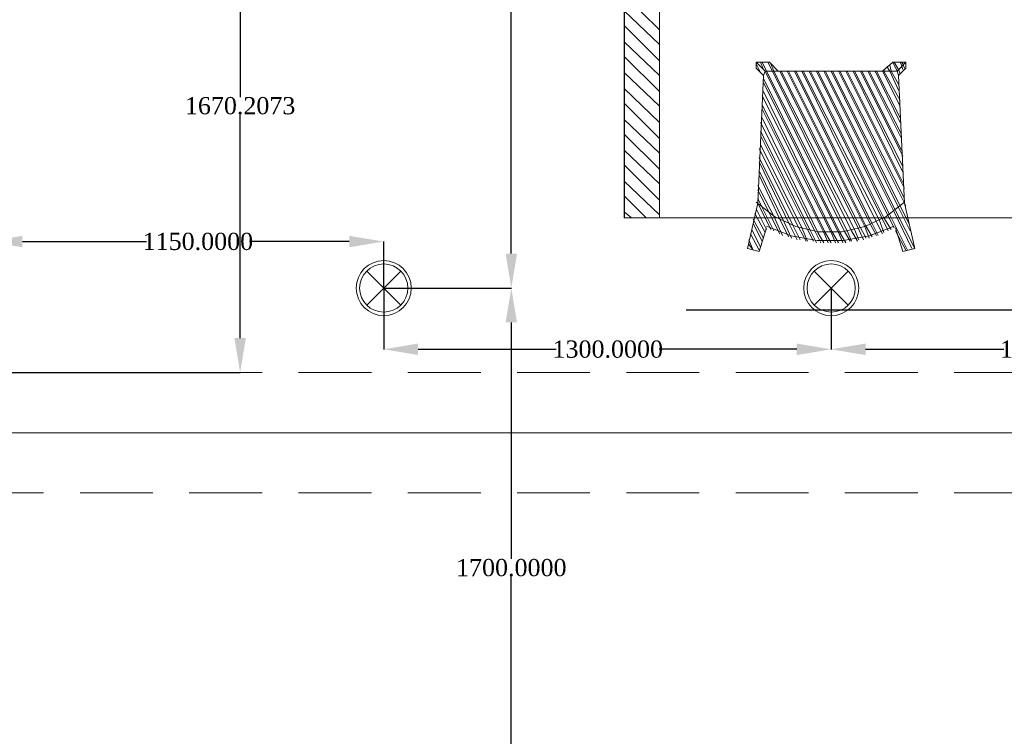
# Model space of a CAD drawing. Header units: inches. Extents: x -78787 to 29484, y -9517 to 23232.
# Tile 85 of 256: x -3352 to -491, y -1239 to 844. Entities that reach past the tile are written whole.
import ezdxf
from ezdxf import colors
from ezdxf.entities.mleader import LeaderData, LeaderLine
from ezdxf.enums import TextEntityAlignment as Align
from ezdxf.math import Vec2, Vec3

# ---------------------------------------------------------------- set-up
doc = ezdxf.new("R2010")
doc.units = ezdxf.units.IN
doc.header["$MEASUREMENT"] = 0
doc.linetypes.add('Dot & Dashed', pattern=[670.277762, 317.5, -176.388889, 0, -176.388874])
doc.linetypes.add('Hidden', pattern=[317.5, 211.666667, -105.833333])
for name, color, linetype in [('- განათება', 7, 'Continuous'), ('- საშტეფცელო როზეტები', 7, 'Continuous'), ('Structural - Bearing', 7, 'Continuous'), ('Structural - Grid', 7, 'Continuous')]:
    doc.layers.add(name, color=color, linetype=linetype)
for name, color, linetype, lineweight, true_color in [('New_2D Drafting - General_Pen_No__161', 7, 'Continuous', 13, 0x6a6a6a), ('New_Interior - Lamp_Pen_No__77', 7, 'Continuous', 20, 0xffeb28), ('Structural - Bearing_Pen_No__102', 7, 'Continuous', 13, 0xcccccc), ('Structural - Grid_Pen_No__81', 7, 'Continuous', 20, 0x6a6a6a)]:
    doc.layers.add(name, color=color, linetype=linetype, lineweight=lineweight, true_color=true_color)
doc.styles.add('GENERATED_STYLE_2', font='txt')
doc.styles.get("Standard").update_dxf_attribs({"font": 'arial.ttf'})
doc.dimstyles.get("Standard").update_dxf_attribs({"dimtxt": 0.18, "dimasz": 0.18, "dimexe": 0.18, "dimexo": 0.0625, "dimgap": 0.09, "dimtad": 0, "dimtih": 1, "dimtoh": 1, "dimdec": 4, "dimzin": 0, "dimdsep": 46, "dimtxsty": 'Standard', "dimcen": 0.09, "dimadec": 0, "dimazin": 0, "dimtfac": 1, "dimtdec": 4, "dimtofl": 0, "dimtmove": 0, "dimatfit": 3, "dimfxl": 1, "dimtolj": 1, "dimtzin": 0, "dimarcsym": 0})

# ---------------------------------------------------------------- blocks, each defined once
blk = doc.blocks.new('Standard grid marker')
at = {"layer": 'Structural - Grid_Pen_No__81', "color": 251, "linetype": 'Continuous', "lineweight": 20, "true_color": 0x6a6a6a}
blk.add_line((1000, 0), (51328.1, 0), dxfattribs=at)
at = {"layer": 'Structural - Grid_Pen_No__81', "color": 251, "lineweight": 20, "true_color": 0x6a6a6a, "style": 'GENERATED_STYLE_2'}
for tag, p in [('AC_MarkerText_1_0', (-100, -144)), ('AC_MarkerText_1_1', (52428.1, -144))]:
    blk.add_attdef(tag, text='', height=100, rotation=180, dxfattribs=at).set_placement(p, align=Align.TOP_CENTER)
blk = doc.blocks.new('Beam_11', base_point=(-47008.8, 20663))
at = {"layer": 'Structural - Bearing_Pen_No__102', "color": 254, "linetype": 'Hidden', "lineweight": 13, "true_color": 0xcccccc}
for p, q in [((-28833.8, 20838), (-23183.8, 20838)), ((-28833.8, 20488), (-23183.8, 20488))]:
    blk.add_line(p, q, dxfattribs=at)
at = {"layer": 'Structural - Bearing_Pen_No__102', "color": 254, "linetype": 'Dot & Dashed', "lineweight": 13, "true_color": 0xcccccc}
blk.add_line((-47008.8, 20663), (991.2, 20663), dxfattribs=at)
blk = doc.blocks.new('Recessed Spot')
at = {"layer": 'New_Interior - Lamp_Pen_No__77', "color": 2, "linetype": 'Continuous', "lineweight": 20, "true_color": 0xffeb28}
for q in [(-49.5, 49.5), (49.5, 49.5), (-49.5, -49.5), (49.5, -49.5)]:
    blk.add_line((0, 0), q, dxfattribs=at)
at = {"layer": 'New_Interior - Lamp_Pen_No__77', "color": 2, "linetype": 'Continuous', "lineweight": 20, "true_color": 0xffeb28, "flags": 128}
blk.add_lwpolyline([(80, 0, 1), (-80, 0, 1)], format="xyb", close=True, dxfattribs=at)
at = {"layer": 'New_Interior - Lamp_Pen_No__77', "color": 2, "linetype": 'Continuous', "lineweight": 20, "true_color": 0xffeb28}
blk.add_circle((0, 0), 70, dxfattribs=at)
blk = doc.blocks.new('*D977')
at = {"layer": '- განათება', "color": 0, "lineweight": -2, "transparency": 16777216}
for p, q in [((-994.1, 63.9), (-994.1, -114.2)), ((305.9, 63.9), (305.9, -114.2)), ((-894.1, -114), (-492.8, -114)), ((205.9, -114), (-193.6, -114))]:
    blk.add_line(p, q, dxfattribs=at)
at = {"layer": '- განათება', "color": 0, "transparency": 16777216}
for points in [[(-894.1, -97.3), (-894.1, -130.7), (-994.1, -114)], [(205.9, -97.3), (205.9, -130.7), (305.9, -114)]]:
    blk.add_solid(points, dxfattribs=at)
at = {"layer": 'Defpoints', "color": 0, "transparency": 16777216}
for p in [(-994.1, 64), (305.9, 64), (305.9, -114)]:
    blk.add_point(p, dxfattribs=at)
at = {"layer": '- განათება', "color": 0, "transparency": 16777216, "insert": (-343.2, -114), "char_height": 50, "attachment_point": 5}
blk.add_mtext('\\A1;{\\fSylfaen|b0|i0|c0|p18;1300.0000}', dxfattribs=at)
blk = doc.blocks.new('*D978')
at = {"layer": '- განათება', "color": 0, "lineweight": -2, "transparency": 16777216}
for p, q in [((-2294.1, 63.9), (-2294.1, -114.2)), ((-994.1, 63.9), (-994.1, -114.2)), ((-2194.1, -114), (-1792.8, -114)), ((-1094.1, -114), (-1493.6, -114))]:
    blk.add_line(p, q, dxfattribs=at)
at = {"layer": '- განათება', "color": 0, "transparency": 16777216}
for points in [[(-2194.1, -97.3), (-2194.1, -130.7), (-2294.1, -114)], [(-1094.1, -97.3), (-1094.1, -130.7), (-994.1, -114)]]:
    blk.add_solid(points, dxfattribs=at)
at = {"layer": 'Defpoints', "color": 0, "transparency": 16777216}
for p in [(-2294.1, 64), (-994.1, 64), (-994.1, -114)]:
    blk.add_point(p, dxfattribs=at)
at = {"layer": '- განათება', "color": 0, "transparency": 16777216, "insert": (-1643.2, -114), "char_height": 50, "attachment_point": 5}
blk.add_mtext('\\A1;{\\fSylfaen|b0|i0|c0|p18;1300.0000}', dxfattribs=at)
blk = doc.blocks.new('*D1024')
at = {"layer": '- განათება', "color": 0, "lineweight": -2, "transparency": 16777216}
for p, q in [((-3444.1, 44.8), (-3444.1, 199.2)), ((-3344.1, 199.1), (-2983.7, 199.1)), ((-2394.1, 199.1), (-2684.4, 199.1)), ((-2294.1, 64), (-2294.1, 199.2))]:
    blk.add_line(p, q, dxfattribs=at)
at = {"layer": '- განათება', "color": 0, "transparency": 16777216}
for points in [[(-3344.1, 215.7), (-3344.1, 182.4), (-3444.1, 199.1)], [(-2394.1, 215.7), (-2394.1, 182.4), (-2294.1, 199.1)]]:
    blk.add_solid(points, dxfattribs=at)
at = {"layer": 'Defpoints', "color": 0, "transparency": 16777216}
for p in [(-2294.1, 199.1), (-2294.1, 64), (-3444.1, 44.7)]:
    blk.add_point(p, dxfattribs=at)
at = {"layer": '- განათება', "color": 0, "transparency": 16777216, "insert": (-2834, 199.1), "char_height": 50, "attachment_point": 5}
blk.add_mtext('\\A1;{\\fSylfaen|b0|i0|c0|p18;1150.0000}', dxfattribs=at)
blk = doc.blocks.new('*D1026')
at = {"layer": '- განათება', "color": 0, "lineweight": -2, "transparency": 16777216}
for p, q in [((-2294, 64), (-1923.3, 64)), ((-1923.5, -36), (-1923.5, -723.4)), ((-1923.5, -1536), (-1923.5, -774.6)), ((-2294, -1636), (-1923.3, -1636))]:
    blk.add_line(p, q, dxfattribs=at)
at = {"layer": '- განათება', "color": 0, "transparency": 16777216}
for points in [[(-1940.1, -36), (-1906.8, -36), (-1923.5, 64)], [(-1940.1, -1536), (-1906.8, -1536), (-1923.5, -1636)]]:
    blk.add_solid(points, dxfattribs=at)
at = {"layer": 'Defpoints', "color": 0, "transparency": 16777216}
for p in [(-2294.1, 64), (-1923.5, 64), (-2294.1, -1636)]:
    blk.add_point(p, dxfattribs=at)
at = {"layer": '- განათება', "color": 0, "transparency": 16777216, "insert": (-1923.5, -749), "char_height": 50, "attachment_point": 5}
blk.add_mtext('\\A1;{\\fSylfaen|b0|i0|c0|p18;1700.0000}', dxfattribs=at)
blk = doc.blocks.new('*D1027')
at = {"layer": '- განათება', "color": 0, "lineweight": -2, "transparency": 16777216}
for p, q in [((-2294, 1764), (-1923.3, 1764)), ((-1923.5, 1664), (-1923.5, 976.6)), ((-1923.5, 164), (-1923.5, 925.4)), ((-2294, 64), (-1923.3, 64))]:
    blk.add_line(p, q, dxfattribs=at)
at = {"layer": '- განათება', "color": 0, "transparency": 16777216}
for points in [[(-1940.1, 1664), (-1906.8, 1664), (-1923.5, 1764)], [(-1940.1, 164), (-1906.8, 164), (-1923.5, 64)]]:
    blk.add_solid(points, dxfattribs=at)
at = {"layer": 'Defpoints', "color": 0, "transparency": 16777216}
for p in [(-2294.1, 1764), (-1923.5, 1764), (-2294.1, 64)]:
    blk.add_point(p, dxfattribs=at)
at = {"layer": '- განათება', "color": 0, "transparency": 16777216, "insert": (-1923.5, 951), "char_height": 50, "attachment_point": 5}
blk.add_mtext('\\A1;{\\fSylfaen|b0|i0|c0|p18;1700.0000}', dxfattribs=at)
blk = doc.blocks.new('*D1306')
at = {"layer": '- საშტეფცელო როზეტები', "color": 0, "lineweight": -2, "transparency": 16777216}
for p, q in [((-1453.5, 1488.6), (-2711.5, 1488.6)), ((-2711.3, 1388.6), (-2711.3, 619.1)), ((-2711.3, -81.6), (-2711.3, 567.8)), ((-3494, -181.6), (-2711.1, -181.6))]:
    blk.add_line(p, q, dxfattribs=at)
at = {"layer": '- საშტეფცელო როზეტები', "color": 0, "transparency": 16777216}
for points in [[(-2728, 1388.6), (-2694.6, 1388.6), (-2711.3, 1488.6)], [(-2728, -81.6), (-2694.6, -81.6), (-2711.3, -181.6)]]:
    blk.add_solid(points, dxfattribs=at)
at = {"layer": 'Defpoints', "color": 0, "transparency": 16777216}
for p in [(-1453.4, 1488.6), (-3494.1, -181.6), (-2711.3, -181.6)]:
    blk.add_point(p, dxfattribs=at)
at = {"layer": '- საშტეფცელო როზეტები', "color": 0, "transparency": 16777216, "insert": (-2711.3, 593.5), "char_height": 50, "attachment_point": 5}
blk.add_mtext('\\A1;{\\fSylfaen|b0|i0|c0|p18;1670.2073}', dxfattribs=at)

msp = doc.modelspace()

# ---------------------------------------------------------------- linework, layer by layer
at = {"layer": '- განათება', "color": 8, "linetype": 'Continuous', "lineweight": 15, "flags": 128}
msp.add_lwpolyline([(6558.95317, 268.35514), (-1594.98528, 268.35514), (-1594.98528, 2468.35514), (6558.95317, 2468.35514)], close=True, dxfattribs=at)
at = {"layer": 'New_2D Drafting - General_Pen_No__161', "color": 251, "linetype": 'Continuous', "lineweight": 13, "true_color": 0x6a6a6a}
for points in [[(-1595.58743, 2468.35514), (-1595.58743, 268.35514)], [(-1595.58743, 2468.35514), (-1595.58743, 268.35514)], [(-1493.27754, 268.35514), (-1493.27754, 2468.35514)], [(-1493.27754, 268.35514), (-1493.27754, 2468.35514)], [(-1595.58743, 916.42158), (-1493.27754, 814.05978)], [(-1595.58743, 916.42158), (-1493.27754, 814.05978)], [(-1595.58743, 869.4971), (-1493.27754, 771.44364)], [(-1595.58743, 869.4971), (-1493.27754, 771.44364)], [(-1595.58743, 826.88096), (-1493.27754, 724.57107)], [(-1595.58743, 826.88096), (-1493.27754, 724.57107)], [(-1595.58743, 779.95649), (-1493.27754, 681.90302)], [(-1595.58743, 779.95649), (-1493.27754, 681.90302)], [(-1595.58743, 737.34034), (-1493.27754, 635.03046)], [(-1595.58743, 737.34034), (-1493.27754, 635.03046)], [(-1211.88641, 703.23705), (-1211.88641, 720.26274)], [(-1211.88641, 720.26274), (-1173.47479, 720.26274)], [(-1211.88641, 720.26274), (-1186.29597, 694.7242)], [(-1211.88641, 716.00632), (-1199.06524, 690.41587)], [(-1199.06524, 720.26274), (-1190.55239, 698.98062)], [(-1194.80881, 720.26274), (-1182.03954, 694.7242)], [(-1177.73121, 720.26274), (-1164.96194, 694.7242)], [(-1173.47479, 720.26274), (-1147.93625, 694.7242)], [(-1169.21836, 716.00632), (-1160.70552, 694.7242)], [(-815.36422, 720.26274), (-845.2111, 694.7242)], [(-815.36422, 720.26274), (-802.54305, 694.7242)], [(-777.0045, 720.26274), (-815.36422, 720.26274)], [(-811.1078, 720.26274), (-798.28662, 698.98062)], [(-777.0045, 720.26274), (-802.54305, 694.7242)], [(-794.0302, 720.26274), (-789.77377, 711.74989)], [(-789.77377, 720.26274), (-785.51735, 716.00632)], [(-785.51735, 716.00632), (-781.26093, 703.23705)], [(-777.0045, 703.23705), (-777.0045, 720.26274)], [(-1595.58743, 690.41587), (-1493.27754, 592.3624)], [(-1595.58743, 690.41587), (-1493.27754, 592.3624)], [(-1190.55239, 681.90302), (-1211.88641, 703.23705)], [(-1190.55239, 698.98062), (-1186.29597, 694.7242)], [(-1186.29597, 694.7242), (-1190.55239, 681.90302)], [(-1186.29597, 694.7242), (-956.03383, 229.99542)], [(-1147.93625, 694.7242), (-1186.29597, 694.7242)], [(-947.52098, 229.99542), (-1182.03954, 694.7242)], [(-934.75171, 229.99542), (-1164.96194, 694.7242)], [(-926.18696, 234.25184), (-1160.70552, 694.7242)], [(-845.2111, 694.7242), (-1147.93625, 694.7242)], [(-1143.62791, 694.7242), (-913.41769, 234.25184)], [(-1139.37149, 694.7242), (-909.16126, 238.50827)], [(-1122.3458, 694.7242), (-896.34009, 242.76469)], [(-1118.08937, 694.7242), (-892.08366, 242.76469)], [(-1101.01177, 694.7242), (-879.31439, 247.02111)], [(-1096.75535, 694.7242), (-875.05797, 251.27754)], [(-1079.67775, 694.7242), (-862.23679, 255.53396)], [(-1075.42132, 694.7242), (-853.72394, 259.84229)], [(-1058.39563, 694.7242), (-845.2111, 264.09871)], [(-1054.0873, 694.7242), (-840.95467, 268.35514)], [(-1037.0616, 694.7242), (-828.13349, 272.61156)], [(-1032.80518, 694.7242), (-823.87707, 276.86798)], [(-1015.72758, 694.7242), (-811.1078, 285.38083)], [(-1011.47115, 694.7242), (-806.85138, 289.63726)], [(-994.44546, 694.7242), (-798.28662, 298.20201)], [(-990.13713, 694.7242), (-794.0302, 302.45843)], [(-973.11143, 694.7242), (-781.26093, 310.97128)], [(-968.85501, 694.7242), (-781.26093, 323.79246)], [(-951.77741, 694.7242), (-781.26093, 353.63933)], [(-947.52098, 694.7242), (-785.51735, 370.66503)], [(-930.49529, 694.7242), (-785.51735, 400.5119)], [(-926.18696, 694.7242), (-785.51735, 417.5895)], [(-909.16126, 694.7242), (-785.51735, 447.43637)], [(-904.90484, 694.7242), (-789.77377, 464.46207)], [(-887.82724, 694.7242), (-789.77377, 498.56536)], [(-883.57082, 694.7242), (-789.77377, 511.38654)], [(-866.49321, 694.7242), (-794.0302, 545.48984)], [(-862.23679, 694.7242), (-794.0302, 558.25911)], [(-845.2111, 694.7242), (-794.0302, 592.3624)], [(-802.54305, 694.7242), (-845.2111, 694.7242)], [(-840.95467, 698.98062), (-840.95467, 694.7242)], [(-840.95467, 694.7242), (-794.0302, 609.44001)], [(-832.38992, 707.49347), (-823.87707, 694.7242)], [(-823.87707, 711.74989), (-819.62065, 694.7242)], [(-823.87707, 694.7242), (-798.28662, 639.28688)], [(-819.62065, 694.7242), (-798.28662, 656.31257)], [(-802.54305, 694.7242), (-798.28662, 681.90302)], [(-798.28662, 681.90302), (-802.54305, 694.7242)], [(-798.28662, 681.90302), (-777.0045, 703.23705)], [(-798.28662, 698.98062), (-794.0302, 686.15945)], [(-789.77377, 711.74989), (-785.51735, 698.98062)], [(-1190.55239, 681.90302), (-1207.57808, 310.97128)], [(-968.85501, 225.68709), (-1190.55239, 673.39018)], [(-1190.55239, 660.569), (-973.11143, 225.68709)], [(-798.28662, 681.90302), (-781.26093, 310.97128)], [(-1595.58743, 643.5433), (-1493.27754, 545.48984)], [(-1595.58743, 643.5433), (-1493.27754, 545.48984)], [(-1190.55239, 635.03046), (-990.13713, 225.68709)], [(-1595.58743, 600.92716), (-1493.27754, 498.56536)], [(-1595.58743, 600.92716), (-1493.27754, 498.56536)], [(-1194.80881, 622.20928), (-994.44546, 225.68709)], [(-1194.80881, 596.61883), (-1011.47115, 225.68709)], [(-1194.80881, 583.84956), (-1015.72758, 225.68709)], [(-1595.58743, 554.00268), (-1493.27754, 455.94922)], [(-1595.58743, 554.00268), (-1493.27754, 455.94922)], [(-1199.06524, 545.48984), (-1041.31803, 229.99542)], [(-1194.80881, 558.25911), (-1032.80518, 225.68709)], [(-1199.06524, 519.89939), (-1054.0873, 229.99542)], [(-1595.58743, 511.38654), (-1493.27754, 409.02475)], [(-1595.58743, 511.38654), (-1493.27754, 409.02475)], [(-1199.06524, 507.07821), (-1062.65205, 234.25184)], [(-1595.58743, 464.46207), (-1493.27754, 366.4086)], [(-1595.58743, 464.46207), (-1493.27754, 366.4086)], [(-1203.32166, 468.71849), (-1088.2425, 238.50827)], [(-1199.06524, 481.53967), (-1079.67775, 238.50827)], [(-1203.32166, 443.12804), (-1105.26819, 247.02111)], [(-1203.32166, 430.35877), (-1113.78104, 247.02111)], [(-1595.58743, 421.84592), (-1493.27754, 319.48413)], [(-1595.58743, 421.84592), (-1493.27754, 319.48413)], [(-1203.32166, 404.76832), (-1130.85864, 255.53396)], [(-1595.58743, 374.92145), (-1493.27754, 276.86798)], [(-1595.58743, 374.92145), (-1493.27754, 276.86798)], [(-1203.32166, 391.99905), (-1143.62791, 264.09871)], [(-1207.57808, 362.15218), (-1160.70552, 272.61156)], [(-1207.57808, 349.331), (-1173.47479, 281.12441)], [(-1595.58743, 332.30531), (-1531.63726, 268.35514)], [(-1595.58743, 332.30531), (-1531.63726, 268.35514)], [(-1207.57808, 323.79246), (-1194.80881, 298.20201)], [(-1207.57808, 310.97128), (-1237.42496, 178.81452)], [(-1212.30167, 313.41094), (-1158.5773, 271.57341)], [(-1211.88641, 293.94559), (-1182.03954, 234.25184)], [(-1207.57808, 310.97128), (-1169.21836, 234.25184)], [(-1194.80881, 298.20201), (-1160.70552, 229.99542)], [(-834.51813, 271.57341), (-780.84567, 313.41094)], [(-806.85138, 289.63726), (-751.41405, 178.81452)], [(-798.28662, 298.20201), (-764.18333, 229.99542)], [(-794.0302, 302.45843), (-768.43975, 251.27754)], [(-781.26093, 310.97128), (-777.0045, 302.45843)], [(-781.26093, 310.97128), (-751.41405, 178.81452)], [(-1595.58743, 285.38083), (-1574.2534, 268.35514)], [(-1595.58743, 285.38083), (-1574.2534, 268.35514)], [(-1595.58743, 268.35514), (-1493.27754, 268.35514)], [(-1595.58743, 268.35514), (-1493.27754, 268.35514)], [(-1220.39926, 264.09871), (-1190.55239, 208.66139)], [(-1216.14284, 281.12441), (-1186.29597, 225.68709)], [(-1173.47479, 281.12441), (-1143.62791, 221.43066)], [(-1160.70552, 272.61156), (-1135.11507, 217.17424)], [(-1158.5773, 271.57341), (-1097.01489, 242.50515)], [(-1143.62791, 264.09871), (-1118.08937, 212.91782)], [(-896.08055, 242.50515), (-834.51813, 271.57341)], [(-853.72394, 259.84229), (-840.95467, 225.68709)], [(-845.2111, 264.09871), (-828.13349, 229.99542)], [(-840.95467, 268.35514), (-819.62065, 234.25184)], [(-828.13349, 272.61156), (-811.1078, 238.50827)], [(-823.87707, 276.86798), (-772.69617, 174.5581)], [(-811.1078, 285.38083), (-759.9269, 178.81452)], [(-1224.65568, 234.25184), (-1199.06524, 183.07094)], [(-1220.39926, 251.27754), (-1194.80881, 200.14855)], [(-1203.32166, 170.30167), (-1182.03954, 238.50827)], [(-1182.19526, 243.38758), (-1110.51086, 215.87655)], [(-1130.85864, 255.53396), (-1109.52462, 208.66139)], [(-1113.78104, 247.02111), (-1092.49892, 204.40497)], [(-1105.26819, 247.02111), (-1083.93417, 204.40497)], [(-1097.01489, 242.50515), (-1030.57315, 227.60767)], [(-1088.2425, 238.50827), (-1066.90847, 200.14855)], [(-1079.67775, 238.50827), (-1062.65205, 200.14855)], [(-1062.65205, 234.25184), (-1045.57445, 200.14855)], [(-1054.0873, 229.99542), (-1037.0616, 195.84021)], [(-1041.31803, 229.99542), (-1024.29233, 195.84021)], [(-962.52228, 227.60767), (-896.08055, 242.50515)], [(-956.03383, 229.99542), (-939.00814, 200.14855)], [(-934.75171, 200.14855), (-947.52098, 229.99542)], [(-917.67411, 200.14855), (-934.75171, 229.99542)], [(-913.41769, 204.40497), (-926.18696, 234.25184)], [(-913.41769, 234.25184), (-900.64842, 204.40497)], [(-909.16126, 238.50827), (-892.08366, 208.66139)], [(-896.34009, 242.76469), (-883.57082, 208.66139)], [(-892.08366, 242.76469), (-875.05797, 212.91782)], [(-882.63648, 215.87655), (-810.90017, 243.38758)], [(-879.31439, 247.02111), (-862.23679, 217.17424)], [(-875.05797, 251.27754), (-857.98037, 217.17424)], [(-862.23679, 255.53396), (-845.2111, 221.43066)], [(-785.51735, 170.30167), (-806.85138, 238.50827)], [(-806.85138, 229.99542), (-777.0045, 174.5581)], [(-1233.16853, 204.40497), (-1220.39926, 174.5581)], [(-1228.91211, 221.43066), (-1203.32166, 174.5581)], [(-1110.51086, 215.87655), (-1034.9853, 201.9134)], [(-1034.9853, 201.9134), (-958.16204, 201.9134)], [(-1032.80518, 225.68709), (-1015.72758, 195.84021)], [(-1030.57315, 227.60767), (-962.52228, 227.60767)], [(-1015.72758, 225.68709), (-1002.95831, 195.84021)], [(-1011.47115, 225.68709), (-994.44546, 195.84021)], [(-994.44546, 225.68709), (-981.62428, 195.84021)], [(-990.13713, 225.68709), (-973.11143, 195.84021)], [(-973.11143, 225.68709), (-960.29026, 195.84021)], [(-951.77741, 195.84021), (-968.85501, 225.68709)], [(-958.16204, 201.9134), (-882.63648, 215.87655)], [(-1237.42496, 178.81452), (-1203.32166, 170.30167)], [(-1233.16853, 191.58379), (-1224.65568, 178.81452)], [(-751.41405, 178.81452), (-785.51735, 170.30167)]]:
    msp.add_lwpolyline(points, dxfattribs=at)

# ---------------------------------------------------------------- block references
at = {"layer": '- განათება', "color": 2, "linetype": 'Continuous', "lineweight": 20, "true_color": 0xffeb28, "zscale": 1000}
for p in [(-2294.06848, 63.9634), (-994.06848, 63.9634)]:
    msp.add_blockref('Recessed Spot', p, dxfattribs=at)
at = {"layer": 'Structural - Bearing', "color": 254, "lineweight": 13, "true_color": 0xcccccc}
msp.add_blockref('Beam_11', (-21669.06848, -356.64486), dxfattribs=at)
at = {"layer": 'Structural - Grid', "color": 8, "linetype": 'Continuous', "lineweight": 15, "zscale": 1000, "rotation": 180}
msp.add_blockref('Standard grid marker', (29284.00379, -356.64486), dxfattribs=at)

# ---------------------------------------------------------------- dimensions: what is measured, and where the dimension line sits
at = {"layer": '- განათება', "color": 1}
for base, p1, p2, picture, middle in [((-1923.46227, 1763.9634), (-2294.06848, 63.9634), (-2294.06848, 1763.9634), '*D1027', (-1923.46227, 951)), ((-1923.46227, 63.9634), (-2294.06848, -1636.0366), (-2294.06848, 63.9634), '*D1026', (-1923.46227, -749))]:
    dim = msp.add_linear_dim(base=base, p1=p1, p2=p2, angle=90, text='{\\fSylfaen|b0|i0|c0|p18;<>}', dimstyle='Standard', override={"dimtxt": 50, "dimasz": 100}, dxfattribs=at)
    dim.commit()
    dim.dimension.update_dxf_attribs({"geometry": picture, "text_midpoint": middle, "dimtype": 160})
for base, p1, p2, picture, middle in [((-2294.06848, 199.05374), (-3444.06848, 44.72482), (-2294.06848, 63.9634), '*D1024', (-2834.03338, 199.05374)), ((-994.06848, -114), (-2294.06848, 63.9634), (-994.06848, 63.9634), '*D978', (-1643.19641, -114)), ((305.93152, -114), (-994.06848, 63.9634), (305.93152, 63.9634), '*D977', (-343.19641, -114))]:
    dim = msp.add_linear_dim(base=base, p1=p1, p2=p2, text='{\\fSylfaen|b0|i0|c0|p18;<>}', dimstyle='Standard', override={"dimtxt": 50, "dimasz": 100}, dxfattribs=at)
    dim.commit()
    dim.dimension.update_dxf_attribs({"geometry": picture, "text_midpoint": middle, "dimtype": 160})
at = {"layer": '- საშტეფცელო როზეტები', "color": 1}
dim = msp.add_linear_dim(base=(-2711.29256, -181.64488), p1=(-1453.42161, 1488.56246), p2=(-3494.06849, -181.64488), angle=270, text='{\\fSylfaen|b0|i0|c0|p18;<>}', dimstyle='Standard', override={"dimtxt": 50, "dimasz": 100}, dxfattribs=at)
dim.commit()
dim.dimension.update_dxf_attribs({"geometry": '*D1306', "text_midpoint": (-2711.29256, 593.4707), "dimtype": 160})

# ---------------------------------------------------------------- leaders
at = {"color": 5}
ml = msp.add_multileader_mtext('Standard', dxfattribs=at)
ml.set_content('ელექტროობის ფარები', color=5)
ml.set_leader_properties()
ml.build(insert=Vec2(0, 0))
ml.multileader.update_dxf_attribs({"text_right_attachment_type": 6, "dogleg_length": 50, "arrow_head_size": 100})
ctx = ml.context
ctx.base_point, ctx.char_height, ctx.arrow_head_size, ctx.landing_gap_size, ctx.plane_origin = Vec3(-7313.93195, 11361.50565), 100, 100, 0.09, Vec3(-1308.48333, 7056.48128)
ctx.right_attachment = 6
notes = []
notes.append((ctx, [(0, (0, 0, 0), (0, 0), (1, 0), 1, [])]))
ctx.mtext.insert, ctx.mtext.width, ctx.mtext.flow_direction = Vec3(-7313.84195, 11431.25087), 1402.7684334, 5
ml = msp.add_multileader_mtext('Standard', dxfattribs=at)
ml.set_content('   IT \\Pრეკი', color=5)
ml.set_leader_properties()
ml.build(insert=Vec2(0, 0))
ml.multileader.update_dxf_attribs({"text_right_attachment_type": 6, "dogleg_length": 50, "arrow_head_size": 100})
ctx = ml.context
ctx.base_point, ctx.char_height, ctx.arrow_head_size, ctx.landing_gap_size, ctx.plane_origin = Vec3(-4433.70498, 10686.92918), 100, 100, 0.09, Vec3(1571.74364, 6362.15959)
ctx.right_attachment = 6
notes.append((ctx, [(0, (0, 0, 0), (0, 0), (1, 0), 1, [])]))
ctx.mtext.insert, ctx.mtext.width, ctx.mtext.flow_direction = Vec3(-4433.61498, 10736.92918), 1402.7684334, 5
ml = msp.add_multileader_mtext('Standard', dxfattribs=at)
ml.set_content('სტელაჟი', color=5)
ml.set_leader_properties()
ml.build(insert=Vec2(0, 0))
ml.multileader.update_dxf_attribs({"text_right_attachment_type": 6, "dogleg_length": 50, "arrow_head_size": 100})
ctx = ml.context
ctx.base_point, ctx.char_height, ctx.arrow_head_size, ctx.landing_gap_size, ctx.plane_origin = Vec3(-4855.48884, 8669.32366), 100, 100, 0.09, Vec3(1149.95978, 4364.93624)
ctx.right_attachment = 6
notes.append((ctx, [(0, (0, 0, 0), (0, 0), (1, 0), 1, [])]))
ctx.mtext.insert, ctx.mtext.width, ctx.mtext.flow_direction = Vec3(-4855.39884, 8739.70583), 1402.7684334, 5
ml = msp.add_multileader_mtext('Standard', dxfattribs=at)
ml.set_content('სტელაჟი', color=5)
ml.set_leader_properties()
ml.build(insert=Vec2(0, 0))
ml.multileader.update_dxf_attribs({"text_right_attachment_type": 6, "dogleg_length": 50, "arrow_head_size": 100})
ctx = ml.context
ctx.base_point, ctx.char_height, ctx.arrow_head_size, ctx.landing_gap_size, ctx.plane_origin = Vec3(-6498.52007, 8648.81733), 100, 100, 0.09, Vec3(-493.07145, 4344.4299)
ctx.right_attachment = 6
notes.append((ctx, [(0, (0, 0, 0), (0, 0), (1, 0), 1, [])]))
ctx.mtext.insert, ctx.mtext.width, ctx.mtext.flow_direction = Vec3(-6498.43007, 8719.19949), 1402.7684334, 5
for ctx, leaders in notes:
    for number, flags, end, landing, length, lines in leaders:
        leader = LeaderData()
        leader.index, (leader.has_last_leader_line, leader.has_dogleg_vector, leader.attachment_direction) = number, flags
        leader.last_leader_point, leader.dogleg_vector, leader.dogleg_length = Vec3(end), Vec3(landing), length
        for number, points, colour, breaks in lines:
            line = LeaderLine()
            line.index, line.vertices, line.color, line.breaks = number, Vec3.list(points), colors.encode_raw_color(colour), breaks
            leader.lines.append(line)
        ctx.leaders.append(leader)

doc.saveas('drawing.dxf')
